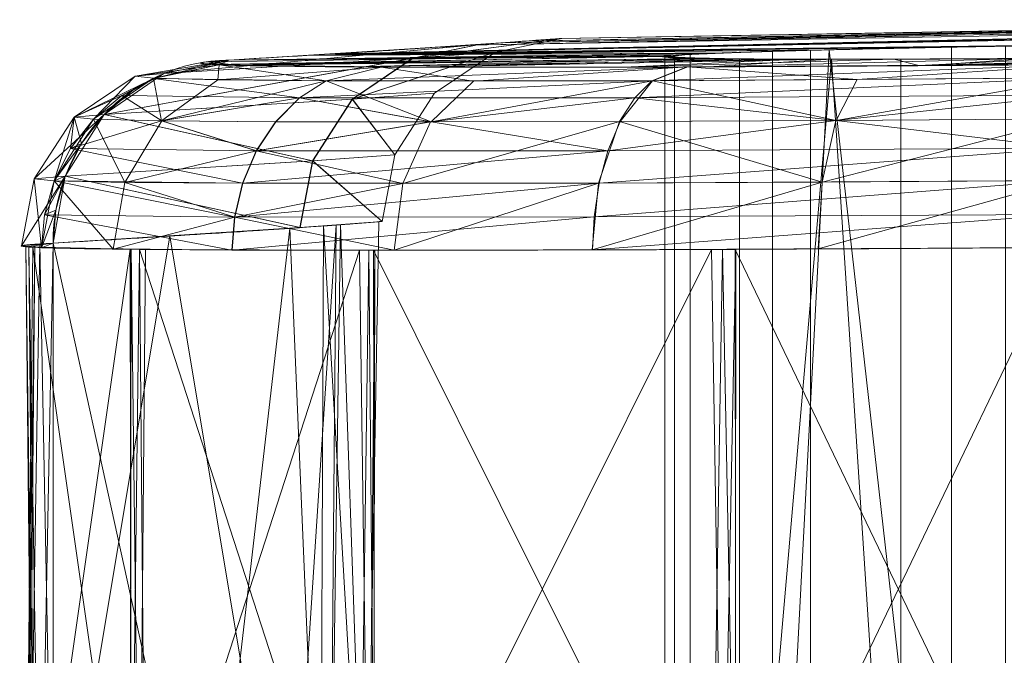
# Model space of a CAD drawing. Header units: millimetres. Extents: x -71 to 71, y -145 to 145.
# Tile 2 of 256: x -71 to -55, y -135 to -124. Entities that reach past the tile are written whole.
import ezdxf

# ---------------------------------------------------------------- set-up
doc = ezdxf.new("R2010")
doc.units = ezdxf.units.MM
doc.layers.add('1', color=7, linetype='CONTINUOUS')

msp = doc.modelspace()

# ---------------------------------------------------------------- linework, layer by layer
at = {"layer": '1', "color": 163, "linetype": 'Continuous', "lineweight": 13}
for p, q in [((-70.739, -127.83, -46.708), (-70.739, -139.17, -46.708)), ((-70.739, -127.83, 46.708), (-70.739, -139.17, 46.708))]:
    msp.add_line(p, q, dxfattribs=at)
at = {"layer": '1', "color": 163, "linetype": 'Continuous', "lineweight": 13, "extrusion": (-0.227826, -0.012994, 0.973615)}
msp.add_arc((123.761, -62.194, 63.253), 3, 177.4892, 266.8216, dxfattribs=at)
at = {"layer": '1', "color": 163, "linetype": 'Continuous', "lineweight": 13, "extrusion": (0.227826, 0.012994, 0.973615)}
msp.add_arc((-123.761, 62.194, -63.253), 3, 357.4892, 86.8216, dxfattribs=at)
at = {"layer": '1', "color": 163, "linetype": 'Continuous', "lineweight": 13}
for points, knots in [([(-67.861, -124.83, -47.422), (-66.954, -124.779, -43.54), (-65.759, -124.706, -37.678), (-64.504, -124.625, -29.803), (-63.735, -124.572, -23.873), (-63.136, -124.53, -17.922), (-62.782, -124.503, -12.95), (-62.582, -124.489, -8.968), (-62.439, -124.478, -4.984), (-62.373, -124.472, -0.001), (-62.44, -124.478, 4.983), (-62.586, -124.489, 8.967), (-62.788, -124.504, 12.949), (-63.144, -124.53, 17.92), (-63.744, -124.572, 23.871), (-64.512, -124.625, 29.802), (-65.762, -124.706, 37.678), (-66.954, -124.779, 43.54), (-67.861, -124.83, 47.422)], [0, 0, 0, 0, 0.125, 0.1875, 0.25, 0.3125, 0.375, 0.40625, 0.4375, 0.5, 0.5625, 0.59375, 0.625, 0.6875, 0.75, 0.8125, 0.875, 1, 1, 1, 1]), ([(-58.02, -124.663, 44.585), (-58.461, -124.673, 45.031), (-58.851, -124.684, 45.513), (-59.363, -124.699, 46.288), (-59.521, -124.704, 46.555), (-59.812, -124.714, 47.106), (-59.945, -124.719, 47.392), (-60.298, -124.733, 48.257), (-60.474, -124.742, 48.85), (-60.71, -124.759, 50.069), (-60.769, -124.767, 50.699), (-60.762, -124.781, 51.938), (-60.698, -124.787, 52.554), (-60.511, -124.795, 53.472), (-60.432, -124.797, 53.777), (-60.249, -124.802, 54.371), (-60.037, -124.806, 54.953), (-59.769, -124.809, 55.512), (-59.473, -124.812, 56.058), (-59.31, -124.813, 56.327), (-58.785, -124.816, 57.104), (-58.389, -124.817, 57.58), (-57.729, -124.817, 58.234), (-57.497, -124.816, 58.442), (-57.012, -124.815, 58.837), (-56.759, -124.815, 59.022), (-55.981, -124.812, 59.535), (-55.434, -124.809, 59.824), (-54.57, -124.803, 60.177), (-54.273, -124.801, 60.282), (-53.674, -124.797, 60.46), (-53.373, -124.794, 60.534), (-52.461, -124.786, 60.71), (-51.844, -124.78, 60.768), (-50.59, -124.765, 60.762), (-49.972, -124.758, 60.697), (-49.062, -124.745, 60.511), (-48.762, -124.741, 60.435), (-48.166, -124.732, 60.251), (-47.87, -124.727, 60.143), (-47.009, -124.713, 59.781), (-46.464, -124.703, 59.486), (-45.436, -124.682, 58.792), (-44.949, -124.672, 58.388), (-44.077, -124.65, 57.507), (-43.686, -124.639, 57.027), (-43.17, -124.623, 56.246), (-43.009, -124.618, 55.975), (-42.719, -124.607, 55.425), (-42.457, -124.596, 54.863), (-42.251, -124.586, 54.279), (-42.073, -124.576, 53.684), (-41.998, -124.571, 53.38), (-41.82, -124.556, 52.458), (-41.763, -124.547, 51.841), (-41.767, -124.535, 50.912), (-41.783, -124.531, 50.602), (-41.847, -124.523, 49.98), (-41.895, -124.52, 49.67), (-42.082, -124.51, 48.756), (-42.264, -124.504, 48.165), (-42.625, -124.497, 47.305), (-42.76, -124.495, 47.021), (-43.058, -124.491, 46.471), (-43.219, -124.49, 46.206), (-43.738, -124.486, 45.436), (-44.133, -124.485, 44.958), (-45.023, -124.485, 44.076), (-45.507, -124.486, 43.684), (-46.281, -124.49, 43.172), (-46.548, -124.492, 43.013), (-47.098, -124.495, 42.722), (-47.384, -124.497, 42.589), (-48.25, -124.505, 42.235), (-48.843, -124.51, 42.058), (-50.061, -124.524, 41.822), (-50.69, -124.532, 41.762), (-51.931, -124.549, 41.768), (-52.547, -124.558, 41.831), (-53.463, -124.572, 42.018), (-53.769, -124.577, 42.096), (-54.363, -124.588, 42.279), (-54.655, -124.593, 42.385), (-55.511, -124.608, 42.744), (-56.059, -124.619, 43.039), (-57.098, -124.641, 43.741), (-57.579, -124.652, 44.139), (-58.02, -124.663, 44.585)], [0, 0, 0, 0, 0.03125, 0.03125, 0.046875, 0.046875, 0.0625, 0.0625, 0.09375, 0.09375, 0.125, 0.125, 0.15625, 0.15625, 0.171875, 0.171875, 0.1875, 0.203125, 0.203125, 0.21875, 0.21875, 0.25, 0.25, 0.265625, 0.265625, 0.28125, 0.28125, 0.3125, 0.3125, 0.328125, 0.328125, 0.34375, 0.34375, 0.375, 0.375, 0.40625, 0.40625, 0.421875, 0.421875, 0.4375, 0.4375, 0.46875, 0.46875, 0.5, 0.5, 0.53125, 0.53125, 0.546875, 0.546875, 0.5625, 0.578125, 0.578125, 0.59375, 0.59375, 0.625, 0.625, 0.640625, 0.640625, 0.65625, 0.65625, 0.6875, 0.6875, 0.703125, 0.703125, 0.71875, 0.71875, 0.75, 0.75, 0.78125, 0.78125, 0.796875, 0.796875, 0.8125, 0.8125, 0.84375, 0.84375, 0.875, 0.875, 0.90625, 0.90625, 0.921875, 0.921875, 0.9375, 0.9375, 0.96875, 0.96875, 1, 1, 1, 1]), ([(-57.983, -124.817, -57.983), (-58.427, -124.817, -57.539), (-58.819, -124.816, -57.059), (-59.335, -124.813, -56.287), (-59.495, -124.812, -56.021), (-59.789, -124.809, -55.471), (-59.924, -124.807, -55.186), (-60.281, -124.802, -54.323), (-60.461, -124.797, -53.731), (-60.703, -124.786, -52.513), (-60.765, -124.78, -51.884), (-60.765, -124.766, -50.644), (-60.705, -124.758, -50.028), (-60.523, -124.746, -49.109), (-60.446, -124.741, -48.804), (-60.265, -124.733, -48.209), (-60.057, -124.723, -47.626), (-59.792, -124.714, -47.065), (-59.499, -124.704, -46.517), (-59.338, -124.699, -46.248), (-58.817, -124.683, -45.468), (-58.424, -124.673, -44.989), (-57.767, -124.656, -44.332), (-57.537, -124.651, -44.123), (-57.054, -124.64, -43.726), (-56.802, -124.635, -43.539), (-56.027, -124.618, -43.021), (-55.482, -124.608, -42.729), (-54.62, -124.592, -42.372), (-54.323, -124.587, -42.265), (-53.726, -124.577, -42.084), (-53.425, -124.572, -42.009), (-52.514, -124.557, -41.827), (-51.897, -124.548, -41.766), (-50.643, -124.531, -41.765), (-50.025, -124.524, -41.826), (-49.114, -124.513, -42.007), (-48.813, -124.51, -42.082), (-48.217, -124.505, -42.262), (-47.92, -124.502, -42.368), (-47.056, -124.495, -42.726), (-46.511, -124.491, -43.017), (-45.478, -124.486, -43.706), (-44.989, -124.485, -44.107), (-44.112, -124.485, -44.984), (-43.718, -124.486, -45.462), (-43.197, -124.49, -46.24), (-43.035, -124.491, -46.51), (-42.742, -124.495, -47.058), (-42.477, -124.499, -47.619), (-42.267, -124.504, -48.201), (-42.087, -124.51, -48.796), (-42.01, -124.513, -49.1), (-41.826, -124.524, -50.02), (-41.766, -124.531, -50.637), (-41.765, -124.544, -51.566), (-41.78, -124.548, -51.876), (-41.84, -124.557, -52.499), (-41.886, -124.562, -52.809), (-42.068, -124.576, -53.724), (-42.247, -124.587, -54.316), (-42.603, -124.602, -55.178), (-42.737, -124.608, -55.463), (-43.031, -124.618, -56.014), (-43.191, -124.624, -56.28), (-43.706, -124.64, -57.053), (-44.098, -124.651, -57.532), (-44.983, -124.672, -58.419), (-45.465, -124.683, -58.814), (-46.236, -124.698, -59.331), (-46.502, -124.703, -59.491), (-47.05, -124.713, -59.785), (-47.335, -124.718, -59.92), (-48.199, -124.733, -60.278), (-48.791, -124.741, -60.458), (-50.007, -124.758, -60.702), (-50.637, -124.766, -60.765), (-51.877, -124.78, -60.766), (-52.494, -124.786, -60.706), (-53.411, -124.794, -60.525), (-53.717, -124.797, -60.449), (-54.313, -124.802, -60.268), (-54.605, -124.804, -60.164), (-55.463, -124.809, -59.81), (-56.013, -124.812, -59.518), (-57.056, -124.816, -58.822), (-57.539, -124.817, -58.427), (-57.983, -124.817, -57.983)], [0, 0, 0, 0, 0.03125, 0.03125, 0.046875, 0.046875, 0.0625, 0.0625, 0.09375, 0.09375, 0.125, 0.125, 0.15625, 0.15625, 0.171875, 0.171875, 0.1875, 0.203125, 0.203125, 0.21875, 0.21875, 0.25, 0.25, 0.265625, 0.265625, 0.28125, 0.28125, 0.3125, 0.3125, 0.328125, 0.328125, 0.34375, 0.34375, 0.375, 0.375, 0.40625, 0.40625, 0.421875, 0.421875, 0.4375, 0.4375, 0.46875, 0.46875, 0.5, 0.5, 0.53125, 0.53125, 0.546875, 0.546875, 0.5625, 0.578125, 0.578125, 0.59375, 0.59375, 0.625, 0.625, 0.640625, 0.640625, 0.65625, 0.65625, 0.6875, 0.6875, 0.703125, 0.703125, 0.71875, 0.71875, 0.75, 0.75, 0.78125, 0.78125, 0.796875, 0.796875, 0.8125, 0.8125, 0.84375, 0.84375, 0.875, 0.875, 0.90625, 0.90625, 0.921875, 0.921875, 0.9375, 0.9375, 0.96875, 0.96875, 1, 1, 1, 1]), ([(-67.861, -124.83, 47.422), (-67.994, -124.838, 47.993), (-68.208, -124.853, 49.148), (-68.404, -124.88, 51.489), (-68.184, -124.908, 54.431), (-67.33, -124.928, 57.255), (-66.307, -124.939, 59.369), (-65.387, -124.945, 60.872), (-64.328, -124.948, 62.28), (-62.735, -124.95, 64.006), (-60.42, -124.945, 65.834), (-57.767, -124.931, 67.125), (-55.52, -124.915, 67.809), (-54.368, -124.906, 68.037), (-53.788, -124.9, 68.123)], [0, 0, 0, 0, 0.0625, 0.125, 0.25, 0.375, 0.4375, 0.5, 0.5625, 0.625, 0.75, 0.875, 0.9375, 1, 1, 1, 1]), ([(-53.788, -124.9, -68.123), (-54.367, -124.906, -68.037), (-55.519, -124.915, -67.809), (-57.764, -124.931, -67.126), (-60.415, -124.945, -65.837), (-62.728, -124.95, -64.011), (-64.122, -124.948, -62.502), (-64.852, -124.946, -61.584), (-65.364, -124.944, -60.869), (-65.84, -124.942, -60.13), (-66.421, -124.937, -59.111), (-67.295, -124.927, -57.252), (-68.116, -124.907, -54.424), (-68.37, -124.879, -51.489), (-68.201, -124.853, -49.148), (-67.994, -124.838, -47.993), (-67.861, -124.83, -47.422)], [0, 0, 0, 0, 0.0625, 0.125, 0.25, 0.375, 0.4375, 0.46875, 0.5, 0.53125, 0.5625, 0.625, 0.75, 0.875, 0.9375, 1, 1, 1, 1])]:
    msp.add_open_spline(points, degree=3, knots=knots, dxfattribs=at)
for points in [[(-70.739, -127.83, 46.708), (-69.845, -127.778, 42.885), (-68.275, -127.683, 35.187), (-66.587, -127.571, 23.523), (-65.573, -127.494, 11.781), (-65.234, -127.464, 0), (-65.573, -127.494, -11.781), (-66.587, -127.571, -23.523), (-68.275, -127.683, -35.187), (-69.845, -127.778, -42.885), (-70.739, -127.83, -46.708)], [(-54.195, -127.9, 71.05), (-55.515, -127.91, 70.854), (-58.128, -127.926, 70.196), (-61.799, -127.942, 68.429), (-65.064, -127.947, 65.937), (-67.774, -127.943, 62.807), (-69.8, -127.93, 59.159), (-71.037, -127.907, 55.139), (-71.412, -127.874, 50.918), (-71.063, -127.846, 48.092), (-70.739, -127.83, 46.708)], [(-70.739, -127.83, -46.708), (-71.063, -127.846, -48.092), (-71.412, -127.874, -50.918), (-71.037, -127.907, -55.139), (-69.8, -127.93, -59.159), (-67.774, -127.943, -62.807), (-65.064, -127.947, -65.937), (-61.799, -127.942, -68.429), (-58.128, -127.926, -70.196), (-55.515, -127.91, -70.854), (-54.195, -127.9, -71.05)]]:
    msp.add_open_spline(points, degree=3, dxfattribs=at)
for points in [[(-40.374, -124.169, -19.578), (-66.354, -124.737, -38.942), (-63.94, -124.586, -25.352)], [(-66.354, -124.737, -38.942), (-38.631, -124.169, -22.287), (-53.882, -124.579, -42.133)], [(-40.374, -124.169, -19.578), (-38.631, -124.169, -22.287), (-66.354, -124.737, -38.942)], [(-66.13, -124.726, 38.5), (-38.866, -124.174, 22.439), (-41.135, -124.173, 18.531)], [(-63.404, -124.548, 20.424), (-66.13, -124.726, 38.5), (-41.135, -124.173, 18.531)], [(-53.484, -124.573, 42.028), (-38.866, -124.174, 22.439), (-66.13, -124.726, 38.5)], [(-63.94, -124.586, -25.352), (-62.998, -124.518, -11.344), (-43.635, -124.169, -10.62)], [(-43.635, -124.169, -10.62), (-40.374, -124.169, -19.578), (-63.94, -124.586, -25.352)], [(-63.404, -124.548, 20.424), (-41.135, -124.173, 18.531), (-43.961, -124.172, 9.787)], [(-43.961, -124.172, 9.787), (-63.015, -124.52, 11.332), (-63.404, -124.548, 20.424)], [(-63.015, -124.52, 11.332), (-44.158, -124.171, 7.801), (-44.989, -124.171, -0.581)], [(-44.989, -124.171, -0.581), (-62.416, -124.476, -2.686), (-63.015, -124.52, 11.332)], [(-43.961, -124.172, 9.787), (-44.158, -124.171, 7.801), (-63.015, -124.52, 11.332)], [(-62.998, -124.518, -11.344), (-44.019, -124.17, -7.771), (-43.635, -124.169, -10.62)], [(-44.019, -124.17, -7.771), (-62.998, -124.518, -11.344), (-62.416, -124.476, -2.686)], [(-62.416, -124.476, -2.686), (-44.989, -124.171, -0.581), (-44.019, -124.17, -7.771)], [(-62.4, -124.475, -0.158), (-63.765, -124.575, -23.878), (-64.849, -124.799, -23.75)], [(-64.849, -124.799, -23.75), (-63.489, -124.7, -0.157), (-62.4, -124.475, -0.158)], [(-62.4, -124.475, -0.158), (-63.489, -124.7, -0.157), (-64.841, -124.798, 23.598)], [(-64.841, -124.798, 23.598), (-63.757, -124.574, 23.726), (-62.4, -124.475, -0.158)], [(-52.258, -142.446, 41.817), (-52.258, -124.554, 41.817), (-56.015, -124.618, 43.038), (-56.015, -142.382, 43.038)], [(-63.757, -124.574, 23.726), (-64.841, -124.798, 23.598), (-68.926, -125.051, 47.17)], [(-68.926, -125.051, 47.17), (-67.861, -124.83, 47.422), (-63.757, -124.574, 23.726)], [(-63.765, -124.575, -23.878), (-67.861, -124.83, -47.422), (-68.926, -125.051, -47.17)], [(-68.926, -125.051, -47.17), (-64.849, -124.799, -23.75), (-63.765, -124.575, -23.878)], [(-67.861, -124.83, 47.422), (-60.531, -124.747, 49.171), (-59.68, -124.71, 46.856)], [(-59.68, -124.71, 46.856), (-66.619, -124.758, 41.748), (-67.861, -124.83, 47.422)], [(-67.861, -124.83, -47.422), (-59.814, -124.715, -47.122), (-60.729, -124.763, -50.431)], [(-67.861, -124.83, -47.422), (-66.354, -124.737, -38.942), (-59.814, -124.715, -47.122)], [(-58.02, -124.663, 44.585), (-66.13, -124.726, 38.5), (-66.619, -124.758, 41.748)], [(-66.619, -124.758, 41.748), (-59.68, -124.71, 46.856), (-58.02, -124.663, 44.585)], [(-53.882, -124.579, -42.133), (-56.008, -124.618, -43.034), (-66.354, -124.737, -38.942)], [(-56.008, -124.618, -43.034), (-58.089, -124.664, -44.656), (-66.354, -124.737, -38.942)], [(-58.089, -124.664, -44.656), (-59.814, -124.715, -47.122), (-66.354, -124.737, -38.942)], [(-66.13, -124.726, 38.5), (-55.923, -124.617, 42.986), (-53.484, -124.573, 42.028)], [(-66.13, -124.726, 38.5), (-58.02, -124.663, 44.585), (-55.923, -124.617, 42.986)], [(-63.489, -124.7, -0.157), (-64.849, -124.799, -23.75), (-65.841, -125.47, -23.629)], [(-65.841, -125.47, -23.629), (-64.487, -125.371, -0.157), (-63.489, -124.7, -0.157)], [(-63.489, -124.7, -0.157), (-64.487, -125.371, -0.157), (-65.834, -125.469, 23.479)], [(-65.834, -125.469, 23.479), (-64.841, -124.798, 23.598), (-63.489, -124.7, -0.157)], [(-58.951, -142.313, 45.681), (-58.951, -124.687, 45.681), (-60.558, -124.748, 49.29), (-60.558, -142.252, 49.29)], [(-60.3, -142.266, -48.33), (-60.3, -124.734, -48.33), (-58.325, -124.67, -44.909), (-58.325, -142.33, -44.909)], [(-58.02, -124.663, 44.585), (-58.951, -142.313, 45.681), (-56.015, -142.382, 43.038)], [(-58.02, -124.663, 44.585), (-58.951, -124.687, 45.681), (-58.951, -142.313, 45.681)], [(-58.325, -142.33, -44.909), (-58.325, -124.67, -44.909), (-55.129, -124.601, -42.587), (-55.129, -142.399, -42.587)], [(-56.015, -142.382, 43.038), (-56.015, -124.618, 43.038), (-58.02, -124.663, 44.585)], [(-64.841, -124.798, 23.598), (-65.834, -125.469, 23.479), (-69.902, -125.721, 46.932)], [(-69.902, -125.721, 46.932), (-68.926, -125.051, 47.17), (-64.841, -124.798, 23.598)], [(-64.849, -124.799, -23.75), (-68.926, -125.051, -47.17), (-69.902, -125.721, -46.932)], [(-69.902, -125.721, -46.932), (-65.841, -125.47, -23.629), (-64.849, -124.799, -23.75)], [(-68.02, -124.906, 54.403), (-67.861, -124.83, 47.422), (-69.393, -125.095, 50.875)], [(-67.861, -124.83, 47.422), (-68.926, -125.051, 47.17), (-69.393, -125.095, 50.875)], [(-69.092, -125.13, -54.61), (-68.926, -125.051, -47.17), (-67.861, -124.83, -47.422)], [(-67.861, -124.83, -47.422), (-68.019, -124.906, -54.412), (-69.092, -125.13, -54.61)], [(-67.717, -124.916, -55.674), (-68.223, -124.858, -49.619), (-60.729, -124.763, -50.431)], [(-60.729, -124.763, -50.431), (-68.223, -124.858, -49.619), (-67.861, -124.83, -47.422)], [(-67.861, -124.83, 47.422), (-68.126, -124.903, 54.01), (-60.765, -124.774, 51.322)], [(-59.999, -124.806, 55.002), (-60.765, -124.774, 51.322), (-68.126, -124.903, 54.01)], [(-68.126, -124.903, 54.01), (-65.845, -124.942, 60.111), (-59.999, -124.806, 55.002)], [(-60.765, -124.774, 51.322), (-60.531, -124.747, 49.171), (-67.861, -124.83, 47.422)], [(-60.729, -124.763, -50.431), (-60.261, -124.802, -54.319), (-67.717, -124.916, -55.674)], [(-67.717, -124.916, -55.674), (-60.261, -124.802, -54.319), (-59.368, -124.813, -56.225)], [(-59.368, -124.813, -56.225), (-64.847, -124.946, -61.577), (-67.717, -124.916, -55.674)], [(-58.51, -124.816, 57.41), (-59.999, -124.806, 55.002), (-65.845, -124.942, 60.111)], [(-58.51, -124.816, 57.41), (-65.845, -124.942, 60.111), (-61.385, -124.946, 65.022)], [(-59.368, -124.813, -56.225), (-57.983, -124.817, -57.983), (-64.847, -124.946, -61.577)], [(-59.999, -124.942, -65.942), (-64.847, -124.946, -61.577), (-57.983, -124.817, -57.983)], [(-61.385, -124.946, 65.022), (-56.962, -124.815, 58.867), (-58.51, -124.816, 57.41)], [(-56.962, -124.815, 58.867), (-61.385, -124.946, 65.022), (-56.55, -124.921, 67.387)], [(-60.713, -142.216, -52.258), (-60.713, -124.784, -52.258), (-60.3, -124.734, -48.33), (-60.3, -142.266, -48.33)], [(-59.492, -142.188, -56.015), (-59.492, -124.812, -56.015), (-60.713, -124.784, -52.258), (-60.713, -142.216, -52.258)], [(-60.558, -142.252, 49.29), (-60.558, -124.748, 49.29), (-60.558, -124.793, 53.24), (-60.558, -142.207, 53.24)], [(-60.558, -142.207, 53.24), (-60.558, -124.793, 53.24), (-58.951, -124.815, 56.849), (-58.951, -142.185, 56.849)], [(-54.765, -124.805, -60.097), (-56.417, -124.918, -67.2), (-59.999, -124.942, -65.942)], [(-57.983, -124.817, -57.983), (-54.765, -124.805, -60.097), (-59.999, -124.942, -65.942)], [(-57.983, -124.817, -57.983), (-59.492, -124.812, -56.015), (-59.492, -142.188, -56.015)], [(-59.492, -142.188, -56.015), (-56.849, -142.185, -58.951), (-57.983, -124.817, -57.983)], [(-58.951, -142.185, 56.849), (-58.951, -124.815, 56.849), (-56.015, -124.812, 59.492), (-56.015, -142.188, 59.492)], [(-56.849, -142.185, -58.951), (-56.849, -124.815, -58.951), (-57.983, -124.817, -57.983)], [(-56.55, -124.921, 67.387), (-54.134, -124.8, 60.322), (-56.962, -124.815, 58.867)], [(-53.24, -142.207, -60.558), (-53.24, -124.793, -60.558), (-56.849, -124.815, -58.951), (-56.849, -142.185, -58.951)], [(-50.985, -124.77, 60.761), (-56.55, -124.921, 67.387), (-56.027, -124.919, 67.643)], [(-56.55, -124.921, 67.387), (-50.985, -124.77, 60.761), (-54.134, -124.8, 60.322)], [(-53.788, -124.9, -68.123), (-56.417, -124.918, -67.2), (-50.985, -124.77, -60.761)], [(-54.765, -124.805, -60.097), (-50.985, -124.77, -60.761), (-56.417, -124.918, -67.2)], [(-56.027, -124.919, 67.643), (-53.788, -124.9, 68.123), (-50.985, -124.77, 60.761)], [(-56.015, -142.188, 59.492), (-56.015, -124.812, 59.492), (-52.258, -124.784, 60.713), (-52.258, -142.216, 60.713)], [(-70.394, -125.765, 50.845), (-69.393, -125.095, 50.875), (-68.926, -125.051, 47.17)], [(-68.926, -125.051, 47.17), (-69.902, -125.721, 46.932), (-70.394, -125.765, 50.845)], [(-69.612, -125.411, -54.704), (-69.442, -125.332, -47.045), (-68.926, -125.051, -47.17)], [(-68.926, -125.051, -47.17), (-69.092, -125.13, -54.61), (-69.612, -125.411, -54.704)], [(-69.393, -125.095, 50.875), (-69.094, -125.129, 54.601), (-68.02, -124.906, 54.403)], [(-68.02, -124.906, 54.403), (-69.094, -125.129, 54.601), (-68.039, -125.155, 58.172)], [(-66.263, -125.17, -61.472), (-69.092, -125.13, -54.61), (-68.019, -124.906, -54.412)], [(-65.365, -124.944, 60.854), (-68.02, -124.906, 54.403), (-68.039, -125.155, 58.172)], [(-68.039, -125.155, 58.172), (-66.267, -125.17, 61.466), (-65.365, -124.944, 60.854)], [(-68.019, -124.906, -54.412), (-65.362, -124.944, -60.86), (-66.263, -125.17, -61.472)], [(-66.267, -125.17, 61.466), (-60.926, -125.168, 66.621), (-60.346, -124.943, 65.697)], [(-60.346, -124.943, 65.697), (-65.365, -124.944, 60.854), (-66.267, -125.17, 61.466)], [(-63.851, -125.174, -64.332), (-66.263, -125.17, -61.472), (-65.362, -124.944, -60.86)], [(-65.362, -124.944, -60.86), (-60.339, -124.942, -65.702), (-63.851, -125.174, -64.332)], [(-60.339, -124.942, -65.702), (-60.918, -125.168, -66.625), (-63.851, -125.174, -64.332)], [(-60.926, -125.168, 66.621), (-53.946, -125.124, 69.203), (-53.788, -124.9, 68.123)], [(-53.788, -124.9, 68.123), (-60.346, -124.943, 65.697), (-60.926, -125.168, 66.621)], [(-57.564, -125.151, -68.274), (-60.918, -125.168, -66.625), (-60.339, -124.942, -65.702)], [(-60.339, -124.942, -65.702), (-53.788, -124.9, -68.123), (-57.564, -125.151, -68.274)], [(-53.788, -124.9, -68.123), (-53.946, -125.124, -69.203), (-57.564, -125.151, -68.274)], [(-69.393, -125.095, 50.875), (-70.394, -125.765, 50.845), (-70.078, -125.8, 54.778)], [(-70.078, -125.8, 54.778), (-69.094, -125.129, 54.601), (-69.393, -125.095, 50.875)], [(-69.094, -125.129, 54.601), (-70.078, -125.8, 54.778), (-68.964, -125.826, 58.548)], [(-66.7, -125.451, -61.768), (-69.612, -125.411, -54.704), (-69.092, -125.13, -54.61)], [(-68.964, -125.826, 58.548), (-68.039, -125.155, 58.172), (-69.094, -125.129, 54.601)], [(-69.092, -125.13, -54.61), (-66.263, -125.17, -61.472), (-66.7, -125.451, -61.768)], [(-66.267, -125.17, 61.466), (-68.039, -125.155, 58.172), (-68.964, -125.826, 58.548)], [(-68.964, -125.826, 58.548), (-66.704, -125.451, 61.762), (-66.267, -125.17, 61.466)], [(-66.704, -125.451, 61.762), (-61.206, -125.449, 67.068), (-60.926, -125.168, 66.621)], [(-60.926, -125.168, 66.621), (-66.267, -125.17, 61.466), (-66.704, -125.451, 61.762)], [(-64.543, -125.845, -65.05), (-66.7, -125.451, -61.768), (-66.263, -125.17, -61.472)], [(-66.263, -125.17, -61.472), (-63.851, -125.174, -64.332), (-64.543, -125.845, -65.05)], [(-64.543, -125.845, -65.05), (-63.851, -125.174, -64.332), (-60.918, -125.168, -66.625)], [(-60.918, -125.168, -66.625), (-61.447, -125.839, -67.472), (-64.543, -125.845, -65.05)], [(-57.906, -125.822, -69.213), (-61.447, -125.839, -67.472), (-60.918, -125.168, -66.625)], [(-61.206, -125.449, 67.068), (-54.021, -125.405, 69.727), (-53.946, -125.124, 69.203)], [(-53.946, -125.124, 69.203), (-60.926, -125.168, 66.621), (-61.206, -125.449, 67.068)], [(-60.918, -125.168, -66.625), (-57.564, -125.151, -68.274), (-57.906, -125.822, -69.213)], [(-57.906, -125.822, -69.213), (-57.564, -125.151, -68.274), (-53.946, -125.124, -69.203)], [(-53.946, -125.124, -69.203), (-54.086, -125.795, -70.193), (-57.906, -125.822, -69.213)], [(-70.394, -125.765, -50.852), (-69.442, -125.332, -47.045), (-69.612, -125.411, -54.704)], [(-70.394, -125.765, -50.852), (-69.902, -125.721, -46.932), (-69.442, -125.332, -47.045)], [(-65.141, -126.381, -0.156), (-64.487, -125.371, -0.157), (-65.841, -125.47, -23.629)], [(-65.834, -125.469, 23.479), (-64.487, -125.371, -0.157), (-65.141, -126.381, -0.156)], [(-69.612, -125.411, -54.704), (-70.076, -125.801, -54.787), (-70.394, -125.765, -50.852)], [(-68.955, -125.826, -58.565), (-70.076, -125.801, -54.787), (-69.612, -125.411, -54.704)], [(-69.902, -125.721, 46.932), (-65.834, -125.469, 23.479), (-66.484, -126.479, 23.397)], [(-66.491, -126.479, -23.547), (-65.841, -125.47, -23.629), (-69.902, -125.721, -46.932)], [(-68.955, -125.826, -58.565), (-69.612, -125.411, -54.704), (-66.7, -125.451, -61.768)], [(-68.964, -125.826, 58.548), (-67.094, -125.841, 62.026), (-66.704, -125.451, 61.762)], [(-66.7, -125.451, -61.768), (-67.089, -125.841, -62.032), (-68.955, -125.826, -58.565)], [(-66.704, -125.451, 61.762), (-67.094, -125.841, 62.026), (-64.555, -125.845, 65.035)], [(-64.543, -125.845, -65.05), (-67.089, -125.841, -62.032), (-66.7, -125.451, -61.768)], [(-61.206, -125.449, 67.068), (-66.704, -125.451, 61.762), (-64.555, -125.845, 65.035)], [(-65.841, -125.47, -23.629), (-66.491, -126.479, -23.547), (-65.141, -126.381, -0.156)], [(-65.141, -126.381, -0.156), (-66.484, -126.479, 23.397), (-65.834, -125.469, 23.479)], [(-64.555, -125.845, 65.035), (-61.455, -125.839, 67.467), (-61.206, -125.449, 67.068)], [(-61.206, -125.449, 67.068), (-61.455, -125.839, 67.467), (-57.912, -125.822, 69.209)], [(-57.912, -125.822, 69.209), (-54.021, -125.405, 69.727), (-61.206, -125.449, 67.068)], [(-57.912, -125.822, 69.209), (-54.086, -125.795, 70.193), (-54.021, -125.405, 69.727)], [(-71.05, -126.776, -50.827), (-70.54, -126.733, -46.77), (-69.902, -125.721, -46.932)], [(-69.902, -125.721, -46.932), (-70.394, -125.765, -50.852), (-71.05, -126.776, -50.827)], [(-70.722, -126.811, -54.899), (-71.05, -126.776, -50.827), (-70.394, -125.765, -50.852)], [(-70.394, -125.765, -50.852), (-70.076, -125.801, -54.787), (-70.722, -126.811, -54.899)], [(-69.562, -126.835, -58.809), (-70.722, -126.811, -54.899), (-70.076, -125.801, -54.787)], [(-69.902, -125.721, -46.932), (-70.54, -126.733, -46.77), (-66.491, -126.479, -23.547)], [(-66.484, -126.479, 23.397), (-70.54, -126.733, 46.77), (-69.902, -125.721, 46.932)], [(-70.454, -126.277, 54.844), (-70.078, -125.8, 54.778), (-70.394, -125.765, 50.845)], [(-70.394, -125.765, 50.845), (-70.274, -126.199, 46.839), (-70.454, -126.277, 54.844)], [(-68.964, -125.826, 58.548), (-70.078, -125.8, 54.778), (-70.454, -126.277, 54.844)], [(-68.964, -125.826, 58.548), (-70.454, -126.277, 54.844), (-67.41, -126.318, 62.239)], [(-70.394, -125.765, 50.845), (-69.902, -125.721, 46.932), (-70.274, -126.199, 46.839)], [(-70.076, -125.801, -54.787), (-68.955, -125.826, -58.565), (-69.562, -126.835, -58.809)], [(-67.406, -126.318, -62.245), (-69.562, -126.835, -58.809), (-68.955, -125.826, -58.565)], [(-67.41, -126.318, 62.239), (-67.094, -125.841, 62.026), (-68.964, -125.826, 58.548)], [(-68.955, -125.826, -58.565), (-67.089, -125.841, -62.032), (-67.406, -126.318, -62.245)], [(-64.555, -125.845, 65.035), (-67.094, -125.841, 62.026), (-67.41, -126.318, 62.239)], [(-67.41, -126.318, 62.239), (-65.009, -126.854, 65.506), (-64.555, -125.845, 65.035)], [(-67.406, -126.318, -62.245), (-67.089, -125.841, -62.032), (-64.543, -125.845, -65.05)], [(-64.543, -125.845, -65.05), (-61.649, -126.316, -67.796), (-67.406, -126.318, -62.245)], [(-65.009, -126.854, 65.506), (-61.8, -126.848, 68.022), (-61.455, -125.839, 67.467)], [(-61.455, -125.839, 67.467), (-64.555, -125.845, 65.035), (-65.009, -126.854, 65.506)], [(-64.543, -125.845, -65.05), (-61.447, -125.839, -67.472), (-61.649, -126.316, -67.796)], [(-61.455, -125.839, 67.467), (-61.8, -126.848, 68.022), (-58.134, -126.832, 69.825)], [(-61.649, -126.316, -67.796), (-61.447, -125.839, -67.472), (-57.906, -125.822, -69.213)], [(-57.906, -125.822, -69.213), (-54.138, -126.272, -70.572), (-61.649, -126.316, -67.796)], [(-58.134, -126.832, 69.825), (-57.912, -125.822, 69.209), (-61.455, -125.839, 67.467)], [(-58.134, -126.832, 69.825), (-54.174, -126.805, 70.843), (-54.086, -125.795, 70.193)], [(-54.086, -125.795, 70.193), (-57.912, -125.822, 69.209), (-58.134, -126.832, 69.825)], [(-57.906, -125.822, -69.213), (-54.086, -125.795, -70.193), (-54.138, -126.272, -70.572)], [(-70.724, -126.81, 54.89), (-70.454, -126.277, 54.844), (-70.274, -126.199, 46.839)], [(-70.274, -126.199, 46.839), (-70.54, -126.733, 46.77), (-70.724, -126.81, 54.89)], [(-70.454, -126.277, 54.844), (-70.724, -126.81, 54.89), (-67.636, -126.85, 62.391)], [(-67.636, -126.85, 62.391), (-67.41, -126.318, 62.239), (-70.454, -126.277, 54.844)], [(-67.406, -126.318, -62.245), (-67.632, -126.85, -62.397), (-69.562, -126.835, -58.809)], [(-67.41, -126.318, 62.239), (-67.636, -126.85, 62.391), (-65.009, -126.854, 65.506)], [(-67.632, -126.85, -62.397), (-67.406, -126.318, -62.245), (-61.649, -126.316, -67.796)], [(-61.649, -126.316, -67.796), (-61.792, -126.848, -68.027), (-67.632, -126.85, -62.397)], [(-61.792, -126.848, -68.027), (-61.649, -126.316, -67.796), (-54.138, -126.272, -70.572)], [(-54.138, -126.272, -70.572), (-54.174, -126.805, -70.843), (-61.792, -126.848, -68.027)], [(-70.54, -126.733, 46.77), (-66.484, -126.479, 23.397), (-66.688, -127.574, 23.366)], [(-66.696, -127.574, -23.516), (-66.491, -126.479, -23.547), (-70.54, -126.733, -46.77)], [(-66.491, -126.479, -23.547), (-66.696, -127.574, -23.516), (-65.347, -127.474, -0.156)], [(-65.347, -127.474, -0.156), (-66.688, -127.574, 23.366), (-66.484, -126.479, 23.397)], [(-65.347, -127.474, -0.156), (-65.141, -126.381, -0.156), (-66.491, -126.479, -23.547)], [(-66.484, -126.479, 23.397), (-65.141, -126.381, -0.156), (-65.347, -127.474, -0.156)], [(-71.257, -127.872, -50.81), (-70.739, -127.83, -46.708), (-70.54, -126.733, -46.77)], [(-70.54, -126.733, -46.77), (-71.05, -126.776, -50.827), (-71.257, -127.872, -50.81)], [(-70.927, -127.905, -54.928), (-71.257, -127.872, -50.81), (-71.05, -126.776, -50.827)], [(-71.05, -126.776, -50.827), (-70.722, -126.811, -54.899), (-70.927, -127.905, -54.928)], [(-69.755, -127.929, -58.882), (-70.927, -127.905, -54.928), (-70.722, -126.811, -54.899)], [(-70.879, -127.364, 54.914), (-70.724, -126.81, 54.89), (-70.54, -126.733, 46.77)], [(-70.54, -126.733, 46.77), (-70.693, -127.288, 46.726), (-70.879, -127.364, 54.914)], [(-70.724, -126.81, 54.89), (-70.879, -127.364, 54.914), (-67.767, -127.403, 62.478)], [(-70.54, -126.733, -46.77), (-70.739, -127.83, -46.708), (-66.696, -127.574, -23.516)], [(-66.688, -127.574, 23.366), (-70.739, -127.83, 46.708), (-70.54, -126.733, 46.77)], [(-67.767, -127.403, 62.478), (-67.636, -126.85, 62.391), (-70.724, -126.81, 54.89)], [(-70.722, -126.811, -54.899), (-69.562, -126.835, -58.809), (-69.755, -127.929, -58.882)], [(-61.874, -127.401, -68.162), (-61.792, -126.848, -68.027), (-54.174, -126.805, -70.843)], [(-54.174, -126.805, -70.843), (-54.192, -127.359, -71), (-61.874, -127.401, -68.162)], [(-58.199, -127.926, 70.021), (-54.195, -127.9, 71.05), (-54.174, -126.805, 70.843)], [(-54.174, -126.805, 70.843), (-58.134, -126.832, 69.825), (-58.199, -127.926, 70.021)], [(-67.763, -127.403, -62.485), (-69.755, -127.929, -58.882), (-69.562, -126.835, -58.809)], [(-69.562, -126.835, -58.809), (-67.632, -126.85, -62.397), (-67.763, -127.403, -62.485)], [(-65.009, -126.854, 65.506), (-67.636, -126.85, 62.391), (-67.767, -127.403, 62.478)], [(-67.767, -127.403, 62.478), (-65.152, -127.948, 65.654), (-65.009, -126.854, 65.506)], [(-67.763, -127.403, -62.485), (-67.632, -126.85, -62.397), (-61.792, -126.848, -68.027)], [(-61.792, -126.848, -68.027), (-61.874, -127.401, -68.162), (-67.763, -127.403, -62.485)], [(-65.152, -127.948, 65.654), (-61.907, -127.942, 68.199), (-61.8, -126.848, 68.022)], [(-61.8, -126.848, 68.022), (-65.009, -126.854, 65.506), (-65.152, -127.948, 65.654)], [(-61.907, -127.942, 68.199), (-58.199, -127.926, 70.021), (-58.134, -126.832, 69.825)], [(-58.134, -126.832, 69.825), (-61.8, -126.848, 68.022), (-61.907, -127.942, 68.199)], [(-70.929, -127.905, 54.919), (-70.879, -127.364, 54.914), (-70.693, -127.288, 46.726)], [(-70.693, -127.288, 46.726), (-70.739, -127.83, 46.708), (-70.929, -127.905, 54.919)], [(-70.879, -127.364, 54.914), (-70.929, -127.905, 54.919), (-67.808, -127.944, 62.505)], [(-67.808, -127.944, 62.505), (-67.767, -127.403, 62.478), (-70.879, -127.364, 54.914)], [(-67.763, -127.403, -62.485), (-67.804, -127.944, -62.511), (-69.755, -127.929, -58.882)], [(-67.767, -127.403, 62.478), (-67.808, -127.944, 62.505), (-65.152, -127.948, 65.654)], [(-67.804, -127.944, -62.511), (-67.763, -127.403, -62.485), (-61.874, -127.401, -68.162)], [(-61.874, -127.401, -68.162), (-61.899, -127.942, -68.204), (-67.804, -127.944, -62.511)], [(-61.899, -127.942, -68.204), (-61.874, -127.401, -68.162), (-54.192, -127.359, -71)], [(-54.192, -127.359, -71), (-54.195, -127.9, -71.05), (-61.899, -127.942, -68.204)], [(-70.739, -127.83, 46.708), (-66.859, -127.588, 24.849), (-68.214, -139.324, 34.166)], [(-66.878, -139.413, -25.009), (-66.103, -127.533, -17.254), (-68.829, -127.716, -37.62)], [(-66.356, -139.454, 17.227), (-68.214, -139.324, 34.166), (-66.859, -127.588, 24.849)], [(-66.878, -139.413, -25.009), (-66.204, -139.462, -17.246), (-66.103, -127.533, -17.254)], [(-66.859, -127.588, 24.849), (-66.307, -127.546, 17.241), (-66.356, -139.454, 17.227)], [(-65.614, -139.506, 10.461), (-66.356, -139.454, 17.227), (-66.307, -127.546, 17.241)], [(-66.307, -127.546, 17.241), (-65.402, -127.479, 4.763), (-65.614, -139.506, 10.461)], [(-66.204, -139.462, -17.246), (-65.614, -139.506, -10.461), (-66.027, -127.528, -16.686)], [(-66.027, -127.528, -16.686), (-66.103, -127.533, -17.254), (-66.204, -139.462, -17.246)], [(-65.402, -127.479, 4.763), (-66.027, -127.528, -16.686), (-65.614, -139.506, -10.461)], [(-65.614, -139.506, -10.461), (-65.614, -139.506, 10.461), (-65.402, -127.479, 4.763)], [(-68.829, -127.716, -37.62), (-70.739, -139.17, -46.708), (-66.878, -139.413, -25.009)], [(-68.829, -127.716, -37.62), (-70.739, -127.83, -46.708), (-70.739, -139.17, -46.708)], [(-71.04, -127.882, 52.294), (-71.136, -139.117, 52.297), (-71.188, -139.11, 53.024)], [(-71.072, -127.898, 54.041), (-71.04, -127.882, 52.294), (-71.188, -139.11, 53.024)], [(-71.04, -139.118, -52.294), (-71.136, -127.883, -52.297), (-71.188, -127.89, -53.024)], [(-71.072, -139.102, -54.041), (-71.188, -127.89, -53.024), (-69.474, -127.928, -59.305)], [(-71.072, -139.102, -54.041), (-71.04, -139.118, -52.294), (-71.188, -127.89, -53.024)], [(-71.072, -127.898, 54.041), (-71.188, -139.11, 53.024), (-69.474, -139.072, 59.305)], [(-70.959, -139.158, -47.78), (-70.739, -127.83, -46.708), (-71.136, -127.883, -52.297)], [(-71.136, -139.117, 52.297), (-71.04, -127.882, 52.294), (-70.959, -127.842, 47.78)], [(-70.959, -127.842, 47.78), (-70.739, -139.17, 46.708), (-71.136, -139.117, 52.297)], [(-71.136, -127.883, -52.297), (-71.04, -139.118, -52.294), (-70.959, -139.158, -47.78)], [(-69.474, -139.072, 59.305), (-69.46, -127.928, 59.297), (-71.072, -127.898, 54.041)], [(-69.474, -127.928, -59.305), (-69.46, -139.072, -59.297), (-71.072, -139.102, -54.041)], [(-70.959, -127.842, 47.78), (-70.739, -127.83, 46.708), (-70.739, -139.17, 46.708)], [(-70.959, -139.158, -47.78), (-70.739, -139.17, -46.708), (-70.739, -127.83, -46.708)], [(-68.214, -139.324, 34.166), (-70.739, -139.17, 46.708), (-70.739, -127.83, 46.708)], [(-69.46, -127.928, 59.297), (-69.474, -139.072, 59.305), (-69.321, -139.068, 59.868)], [(-69.46, -139.072, -59.297), (-69.474, -127.928, -59.305), (-69.321, -127.932, -59.868)], [(-69.321, -139.068, 59.868), (-69.223, -127.933, 60.069), (-69.46, -127.928, 59.297)], [(-69.321, -127.932, -59.868), (-69.223, -139.067, -60.069), (-69.46, -139.072, -59.297)], [(-69.321, -127.932, -59.868), (-65.567, -127.946, -65.246), (-65.72, -139.054, -65.087)], [(-65.72, -139.054, -65.087), (-69.223, -139.067, -60.069), (-69.321, -127.932, -59.868)], [(-65.72, -127.946, 65.087), (-69.223, -127.933, 60.069), (-69.321, -139.068, 59.868)], [(-69.321, -139.068, 59.868), (-65.567, -139.054, 65.246), (-65.72, -127.946, 65.087)], [(-65.567, -139.054, 65.246), (-65.468, -127.945, 65.271), (-65.72, -127.946, 65.087)], [(-65.567, -127.946, -65.246), (-65.468, -139.055, -65.271), (-65.72, -139.054, -65.087)], [(-65.567, -139.054, 65.246), (-65.49, -139.055, 65.301), (-65.468, -127.945, 65.271)], [(-65.567, -127.946, -65.246), (-65.49, -127.945, -65.301), (-65.468, -139.055, -65.271)], [(-65.49, -127.945, -65.301), (-59.768, -127.933, -69.368), (-59.95, -139.066, -69.281)], [(-65.49, -139.055, 65.301), (-59.768, -139.067, 69.368), (-59.95, -127.934, 69.281)], [(-59.95, -127.934, 69.281), (-65.468, -127.945, 65.271), (-65.49, -139.055, 65.301)], [(-59.95, -139.066, -69.281), (-65.468, -139.055, -65.271), (-65.49, -127.945, -65.301)], [(-59.551, -127.931, 69.404), (-59.95, -127.934, 69.281), (-59.768, -139.067, 69.368)], [(-59.551, -139.069, -69.404), (-59.95, -139.066, -69.281), (-59.768, -127.933, -69.368)], [(-59.768, -139.067, 69.368), (-59.56, -139.068, 69.431), (-59.551, -127.931, 69.404)], [(-59.768, -127.933, -69.368), (-59.56, -127.932, -69.431), (-59.551, -139.069, -69.404)], [(-54.195, -127.9, 71.05), (-59.551, -127.931, 69.404), (-59.56, -139.068, 69.431)], [(-59.56, -139.068, 69.431), (-54.195, -139.1, 71.05), (-54.195, -127.9, 71.05)], [(-59.56, -127.932, -69.431), (-54.195, -127.9, -71.05), (-54.195, -139.1, -71.05)], [(-54.195, -139.1, -71.05), (-59.551, -139.069, -69.404), (-59.56, -127.932, -69.431)]]:
    msp.add_3dface(points, dxfattribs=at)

doc.saveas('drawing.dxf')
